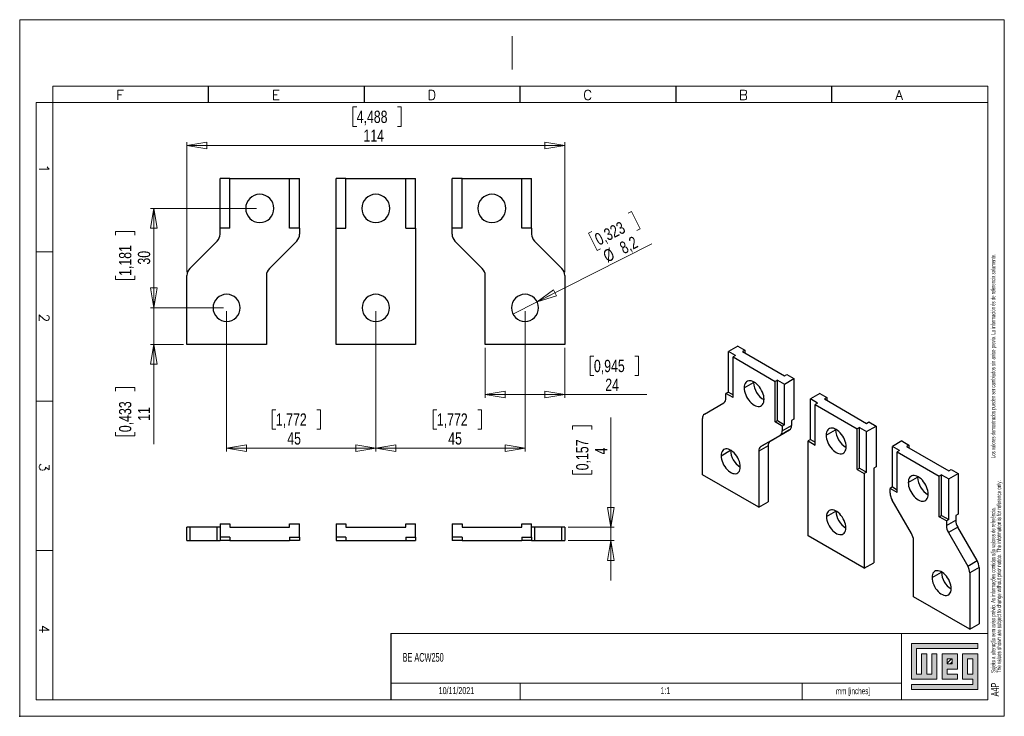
# Model space of a CAD drawing. Header units: millimetres. Extents: x 0 to 297, y 0 to 210.
import ezdxf

# ---------------------------------------------------------------- set-up
doc = ezdxf.new("R2010")
doc.units = ezdxf.units.MM
doc.header["$PDSIZE"] = -1
doc.layers.add('FORMATO', color=7, linetype='Continuous')
doc.layers.add('LEGENDA', color=7, linetype='Continuous')
doc.styles.add('SLDTEXTSTYLE0', font='ROMANS')
doc.styles.add('SLDTEXTSTYLE1', font='TXT', dxfattribs={"width": 0.605})
doc.styles.add('SLDTEXTSTYLE2', font='TXT', dxfattribs={"width": 0.574617})
doc.styles.add('SLDTEXTSTYLE3', font='TXT', dxfattribs={"width": 0.75})
doc.dimstyles.new('SLDDIMSTYLE0', dxfattribs={"dimtxt": 3.704167, "dimasz": 6, "dimexe": 0, "dimexo": 0.0625, "dimgap": 0.926042, "dimtad": 1, "dimdec": 1, "dimrnd": 1e-09, "dimzin": 12, "dimdsep": 46, "dimtxsty": 'SLDTEXTSTYLE3', "dimblk1": 'CLOSED', "dimblk2": 'CLOSED', "dimsah": 1, "dimcen": 0.09, "dimadec": 0, "dimazin": 3, "dimtfac": 1, "dimtdec": 1, "dimtofl": 0, "dimtmove": 0, "dimatfit": 3, "dimldrblk": 'CLOSED', "dimfxl": 1, "dimfrac": 2, "dimtolj": 1, "dimtzin": 12, "dimarcsym": 0})
doc.dimstyles.new('SLDDIMSTYLE1', dxfattribs={"dimtxt": 3.704167, "dimasz": 6, "dimexe": 0, "dimexo": 0.0625, "dimgap": 0.926042, "dimtad": 1, "dimdec": 1, "dimrnd": 1e-09, "dimzin": 12, "dimdsep": 46, "dimtxsty": 'SLDTEXTSTYLE3', "dimblk1": 'CLOSED', "dimblk2": 'CLOSED', "dimsah": 1, "dimcen": 0.09, "dimadec": 0, "dimazin": 3, "dimtfac": 1, "dimtdec": 1, "dimtmove": 0, "dimatfit": 0, "dimldrblk": 'CLOSED', "dimfxl": 1, "dimfrac": 2, "dimtolj": 1, "dimtzin": 12, "dimarcsym": 0})
doc.dimstyles.new('SLDDIMSTYLE2', dxfattribs={"dimtxt": 3.704167, "dimasz": 6, "dimexe": 0, "dimexo": 0.0625, "dimgap": 0.926042, "dimtad": 1, "dimdec": 1, "dimrnd": 1e-09, "dimzin": 12, "dimdsep": 46, "dimtxsty": 'SLDTEXTSTYLE3', "dimblk1": 'NONE', "dimblk2": 'CLOSED', "dimsah": 1, "dimcen": 0, "dimadec": 0, "dimazin": 3, "dimtfac": 1, "dimtdec": 1, "dimtmove": 0, "dimatfit": 3, "dimldrblk": 'NONE', "dimfxl": 1, "dimfrac": 2, "dimtolj": 1, "dimtzin": 12, "dimarcsym": 0})
doc.dimstyles.new('SLDDIMSTYLE3', dxfattribs={"dimtxt": 3.704167, "dimasz": 6, "dimexe": 0, "dimexo": 0.0625, "dimgap": 0.926042, "dimtad": 1, "dimdec": 3, "dimrnd": 1e-09, "dimzin": 12, "dimdsep": 46, "dimtxsty": 'SLDTEXTSTYLE3', "dimblk1": 'CLOSED', "dimblk2": 'CLOSED', "dimsah": 1, "dimcen": 0.09, "dimadec": 0, "dimazin": 3, "dimtfac": 1, "dimtdec": 3, "dimtofl": 0, "dimtmove": 0, "dimatfit": 3, "dimldrblk": 'CLOSED', "dimfxl": 1, "dimfrac": 2, "dimtolj": 1, "dimtzin": 12, "dimarcsym": 0})

# ---------------------------------------------------------------- blocks, each defined once
blk = doc.blocks.new('SW_NOTE_0')
at = {"color": 0, "linetype": 'Continuous', "lineweight": 0, "attachment_point": 1, "rotation": 90}
for s, insert, char_height, style in [('Sujeito a alteração sem aviso prévio. As informações contidas são valores de referência.                                          Los valores demostrados pueden ser cambiados sin aviso previo. La información és de referencia solamente.', (-1.71, 0), 1.32292, 'SLDTEXTSTYLE2'), ('The values shown are subject to change without prior notice. The information is for reference only.', (0.06, 0), 1.3229, 'SLDTEXTSTYLE1')]:
    blk.add_mtext(s, dxfattribs=dict(at, insert=insert, char_height=char_height, style=style))
blk = doc.blocks.new('_CLOSED')
at = {"color": 0, "linetype": 'ByBlock', "lineweight": -2}
for p, q in [((-1, 0.166667), (0, 0)), ((-1, 0.166667), (-1, -0.166667)), ((0, 0), (-1, -0.166667)), ((0, 0), (-1, 0))]:
    blk.add_line(p, q, dxfattribs=at)
blk = doc.blocks.new('_D')
at = {"color": 7, "linetype": 'Continuous', "lineweight": 18}
for p, q in [((107.43, 122.12), (107.43, 79.84)), ((152.43, 122.12), (152.43, 79.84)), ((125.84, 92.42), (124.71, 92.42)), ((124.71, 92.42), (124.71, 86.53)), ((138.15, 92.42), (139.28, 92.42)), ((139.28, 92.42), (139.28, 86.53)), ((124.71, 86.53), (125.84, 86.53)), ((139.28, 86.53), (138.15, 86.53)), ((152.43, 80.84), (107.43, 80.84))]:
    blk.add_line(p, q, dxfattribs=at)
at = {"color": 7, "linetype": 'Continuous', "lineweight": 18, "xscale": 6, "yscale": 6, "rotation": 180}
blk.add_blockref('_CLOSED', (107.43, 80.84, 16.29), dxfattribs=at)
at = {"color": 7, "linetype": 'Continuous', "lineweight": 18, "xscale": 6, "yscale": 6}
blk.add_blockref('_CLOSED', (152.43, 80.84, 16.29), dxfattribs=at)
at = {"color": 7, "linetype": 'Continuous', "lineweight": 18, "char_height": 3.704, "attachment_point": 1, "style": 'SLDTEXTSTYLE3'}
for s, insert in [('1,772', (125.84, 91.31)), ('45', (129.26, 85.62))]:
    blk.add_mtext(s, dxfattribs=dict(at, insert=insert))
blk = doc.blocks.new('_D_1')
at = {"color": 7, "linetype": 'Continuous', "lineweight": 18}
for p, q in [((62.43, 122.12), (62.43, 79.84)), ((107.43, 122.12), (107.43, 79.84)), ((77.28, 92.42), (76.16, 92.42)), ((76.16, 92.42), (76.16, 86.53)), ((89.6, 92.42), (90.72, 92.42)), ((90.72, 92.42), (90.72, 86.53)), ((76.16, 86.53), (77.28, 86.53)), ((90.72, 86.53), (89.6, 86.53)), ((107.43, 80.84), (62.43, 80.84))]:
    blk.add_line(p, q, dxfattribs=at)
at = {"color": 7, "linetype": 'Continuous', "lineweight": 18, "xscale": 6, "yscale": 6, "rotation": 180}
blk.add_blockref('_CLOSED', (62.43, 80.84, 16.29), dxfattribs=at)
at = {"color": 7, "linetype": 'Continuous', "lineweight": 18, "xscale": 6, "yscale": 6}
blk.add_blockref('_CLOSED', (107.43, 80.84, 16.29), dxfattribs=at)
at = {"color": 7, "linetype": 'Continuous', "lineweight": 18, "char_height": 3.704, "attachment_point": 1, "style": 'SLDTEXTSTYLE3'}
for s, insert in [('1,772', (77.28, 91.31)), ('45', (80.7, 85.62))]:
    blk.add_mtext(s, dxfattribs=dict(at, insert=insert))
blk = doc.blocks.new('_D_2')
at = {"color": 7, "linetype": 'Continuous', "lineweight": 18}
for p, q in [((40.43, 123.12), (40.43, 135.12)), ((61.43, 123.12), (39.43, 123.12)), ((40.43, 112.12), (40.43, 123.12)), ((49.43, 112.12), (39.43, 112.12)), ((40.43, 112.12), (40.43, 82.05)), ((28.85, 97.98), (28.85, 99.1)), ((28.85, 99.1), (34.74, 99.1)), ((34.74, 99.1), (34.74, 97.98)), ((28.85, 85.66), (28.85, 84.54)), ((28.85, 84.54), (34.74, 84.54)), ((34.74, 84.54), (34.74, 85.66))]:
    blk.add_line(p, q, dxfattribs=at)
at = {"color": 7, "linetype": 'Continuous', "lineweight": 18, "xscale": 6, "yscale": 6}
for p, rotation in [((40.43, 123.12, 16.29), 270), ((40.43, 112.12, 16.29), 90)]:
    blk.add_blockref('_CLOSED', p, dxfattribs=dict(at, rotation=rotation))
at = {"color": 7, "linetype": 'Continuous', "lineweight": 18, "char_height": 3.704, "attachment_point": 1, "rotation": 90, "style": 'SLDTEXTSTYLE3'}
for s, insert in [('0,433', (29.96, 85.66)), ('11', (35.65, 89.08))]:
    blk.add_mtext(s, dxfattribs=dict(at, insert=insert))
blk = doc.blocks.new('_D_3')
at = {"color": 7, "linetype": 'Continuous', "lineweight": 18}
for p, q in [((71.43, 153.12), (39.43, 153.12)), ((40.43, 123.12), (40.43, 153.12)), ((28.85, 145.07), (28.85, 146.19)), ((28.85, 146.19), (34.74, 146.19)), ((34.74, 146.19), (34.74, 145.07)), ((28.85, 132.75), (28.85, 131.63)), ((28.85, 131.63), (34.74, 131.63)), ((34.74, 131.63), (34.74, 132.75)), ((61.43, 123.12), (39.43, 123.12))]:
    blk.add_line(p, q, dxfattribs=at)
at = {"color": 7, "linetype": 'Continuous', "lineweight": 18, "xscale": 6, "yscale": 6}
for p, rotation in [((40.43, 153.12, 16.29), 90), ((40.43, 123.12, 16.29), 270)]:
    blk.add_blockref('_CLOSED', p, dxfattribs=dict(at, rotation=rotation))
at = {"color": 7, "linetype": 'Continuous', "lineweight": 18, "char_height": 3.704, "attachment_point": 1, "rotation": 90, "style": 'SLDTEXTSTYLE3'}
for s, insert in [('1,181', (29.96, 132.75)), ('30', (35.65, 136.17))]:
    blk.add_mtext(s, dxfattribs=dict(at, insert=insert))
blk = doc.blocks.new('_D_4')
at = {"color": 7, "linetype": 'Continuous', "lineweight": 18}
for p, q in [((183.53, 151.69), (184.54, 152.2)), ((184.54, 152.2), (187.19, 146.95)), ((172.54, 146.14), (171.54, 145.63)), ((171.54, 145.63), (174.19, 140.38)), ((187.19, 146.95), (186.19, 146.44)), ((156.09, 124.97), (190.72, 142.46)), ((174.19, 140.38), (175.2, 140.89)), ((156.09, 124.97), (148.77, 121.27))]:
    blk.add_line(p, q, dxfattribs=at)
at = {"color": 7, "linetype": 'Continuous', "lineweight": 18, "xscale": 6, "yscale": 6, "rotation": 206.7994753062}
blk.add_blockref('_CLOSED', (156.09, 124.97, 16.29), dxfattribs=at)
at = {"color": 7, "linetype": 'Continuous', "lineweight": 18, "char_height": 3.704, "attachment_point": 1, "rotation": 26.7995, "style": 'SLDTEXTSTYLE3'}
for s, insert in [('0,323', (173.04, 145.15)), ('8,2', (180.55, 142.57)), ('%%c', (175.56, 140.05))]:
    blk.add_mtext(s, dxfattribs=dict(at, insert=insert))
blk = doc.blocks.new('_NONE')
blk = doc.blocks.new('_D_5')
at = {"color": 7, "linetype": 'Continuous', "lineweight": 18}
for p, q in [((140.43, 111.12), (140.43, 96)), ((164.43, 111.12), (164.43, 96)), ((173.21, 108.58), (172.08, 108.58)), ((172.08, 108.58), (172.08, 102.69)), ((185.52, 108.58), (186.65, 108.58)), ((186.65, 108.58), (186.65, 102.69)), ((172.08, 102.69), (173.21, 102.69)), ((186.65, 102.69), (185.52, 102.69)), ((164.43, 97), (140.43, 97)), ((164.43, 97), (189.14, 97))]:
    blk.add_line(p, q, dxfattribs=at)
at = {"color": 7, "linetype": 'Continuous', "lineweight": 18, "xscale": 6, "yscale": 6, "rotation": 180}
blk.add_blockref('_CLOSED', (140.43, 97, 16.29), dxfattribs=at)
at = {"color": 7, "linetype": 'Continuous', "lineweight": 18, "xscale": 6, "yscale": 6}
blk.add_blockref('_CLOSED', (164.43, 97, 16.29), dxfattribs=at)
at = {"color": 7, "linetype": 'Continuous', "lineweight": 18, "char_height": 3.704, "attachment_point": 1, "style": 'SLDTEXTSTYLE3'}
for s, insert in [('0,945', (173.21, 107.47)), ('24', (176.63, 101.78))]:
    blk.add_mtext(s, dxfattribs=dict(at, insert=insert))
blk = doc.blocks.new('_D_6')
at = {"color": 7, "linetype": 'Continuous', "lineweight": 18}
for p, q in [((101.65, 183.69), (100.53, 183.69)), ((100.53, 183.69), (100.53, 177.81)), ((113.97, 183.69), (115.09, 183.69)), ((115.09, 183.69), (115.09, 177.81)), ((100.53, 177.81), (101.65, 177.81)), ((115.09, 177.81), (113.97, 177.81)), ((50.43, 133.87), (50.43, 173.12)), ((164.43, 133.87), (164.43, 173.12)), ((164.43, 172.12), (50.43, 172.12))]:
    blk.add_line(p, q, dxfattribs=at)
at = {"color": 7, "linetype": 'Continuous', "lineweight": 18, "xscale": 6, "yscale": 6, "rotation": 180}
blk.add_blockref('_CLOSED', (50.43, 172.12, 16.29), dxfattribs=at)
at = {"color": 7, "linetype": 'Continuous', "lineweight": 18, "xscale": 6, "yscale": 6}
blk.add_blockref('_CLOSED', (164.43, 172.12, 16.29), dxfattribs=at)
at = {"color": 7, "linetype": 'Continuous', "lineweight": 18, "char_height": 3.704, "attachment_point": 1, "style": 'SLDTEXTSTYLE3'}
for s, insert in [('4,488', (101.65, 182.58)), ('114', (103.7, 176.89))]:
    blk.add_mtext(s, dxfattribs=dict(at, insert=insert))
blk = doc.blocks.new('_D_7')
at = {"color": 7, "linetype": 'Continuous', "lineweight": 18}
for p, q in [((178.31, 56.98), (178.31, 90.08)), ((166.74, 86.46), (166.74, 87.59)), ((166.74, 87.59), (172.62, 87.59)), ((172.62, 87.59), (172.62, 86.46)), ((166.74, 74.15), (166.74, 73.02)), ((166.74, 73.02), (172.62, 73.02)), ((172.62, 73.02), (172.62, 74.15)), ((165.43, 56.98), (179.31, 56.98)), ((178.31, 56.98), (178.31, 52.98)), ((165.43, 52.98), (179.31, 52.98)), ((178.31, 52.98), (178.31, 40.98))]:
    blk.add_line(p, q, dxfattribs=at)
at = {"color": 7, "linetype": 'Continuous', "lineweight": 18, "xscale": 6, "yscale": 6}
for p, rotation in [((178.31, 56.98, 94.48), 270), ((178.31, 52.98, 94.48), 90)]:
    blk.add_blockref('_CLOSED', p, dxfattribs=dict(at, rotation=rotation))
at = {"color": 7, "linetype": 'Continuous', "lineweight": 18, "attachment_point": 1, "rotation": 90, "style": 'SLDTEXTSTYLE3'}
for s, insert, char_height in [('0,157', (167.85, 74.15), 3.704), ('4', (173.54, 78.94), 3.7)]:
    blk.add_mtext(s, dxfattribs=dict(at, insert=insert, char_height=char_height))

msp = doc.modelspace()

# ---------------------------------------------------------------- hatches: boundary and pattern name
at = {"linetype": 'Continuous'}
msp.add_hatch(color=7, dxfattribs=at).paths.add_polyline_path([(268.99, 21.93), (268.99, 11.15), (276.69, 11.15), (276.69, 18.85), (275.15, 18.85), (275.15, 12.69), (273.61, 12.69), (273.61, 18.85), (272.07, 18.85), (272.07, 12.69), (270.53, 12.69), (270.53, 20.39), (289.01, 20.39), (289.01, 21.93)], flags=0)
h = msp.add_hatch(color=7, dxfattribs=at)
h.paths.add_polyline_path([(268.99, 8.07), (289.01, 8.07), (289.01, 18.85), (284.39, 18.85), (284.39, 11.15), (287.47, 11.15), (287.47, 9.61), (268.99, 9.61)], flags=0)
h.paths.add_polyline_path([(285.93, 17.31), (287.47, 17.31), (287.47, 12.69), (285.93, 12.69)], flags=0)
h = msp.add_hatch(color=7, dxfattribs=at)
h.paths.add_polyline_path([(282.85, 12.69), (279.77, 12.69), (279.77, 14.23), (282.85, 14.23), (282.85, 18.85), (278.23, 18.85), (278.23, 11.15), (282.85, 11.15)], flags=0)
h.paths.add_polyline_path([(281.31, 15.77), (279.77, 15.77), (279.77, 17.31), (281.31, 17.31)], flags=0)
h = msp.add_hatch(dxfattribs=at)
h.set_pattern_fill('ANSI31', color=8, scale=0.25, style=0)
h.paths.add_polyline_path([(281.31, 15.77), (279.77, 15.77), (279.77, 17.31), (281.31, 17.31)], flags=0)

# ---------------------------------------------------------------- linework, layer by layer
at = {"color": 7, "linetype": 'Continuous', "lineweight": 18}
for p, q in [((10, 5), (10, 190)), ((5, 185), (5, 5)), ((292, 185), (292, 5)), ((5, 140), (10, 140)), ((5, 95), (10, 95)), ((5, 50), (10, 50)), ((289.01, 21.93), (268.99, 21.93)), ((268.99, 21.93), (268.99, 11.15)), ((289.01, 20.39), (289.01, 21.93)), ((270.53, 20.39), (289.01, 20.39)), ((270.53, 12.69), (270.53, 20.39)), ((273.61, 18.85), (272.07, 18.85)), ((272.07, 18.85), (272.07, 12.69)), ((273.61, 12.69), (273.61, 18.85)), ((276.69, 18.85), (275.15, 18.85)), ((275.15, 18.85), (275.15, 12.69)), ((276.69, 11.15), (276.69, 18.85)), ((282.85, 18.85), (278.23, 18.85)), ((278.23, 18.85), (278.23, 11.15)), ((282.85, 14.23), (282.85, 18.85)), ((289.01, 18.85), (284.39, 18.85)), ((284.39, 18.85), (284.39, 11.15)), ((289.01, 8.07), (289.01, 18.85)), ((279.77, 17.31), (281.31, 17.31)), ((279.77, 15.77), (279.77, 17.31)), ((281.31, 15.77), (279.77, 15.77)), ((281.31, 17.31), (281.31, 15.77)), ((285.93, 12.69), (285.93, 17.31)), ((285.93, 17.31), (287.47, 17.31)), ((287.47, 17.31), (287.47, 12.69)), ((272.07, 12.69), (270.53, 12.69)), ((275.15, 12.69), (273.61, 12.69)), ((279.77, 14.23), (282.85, 14.23)), ((279.77, 12.69), (279.77, 14.23)), ((282.85, 12.69), (279.77, 12.69)), ((282.85, 11.15), (282.85, 12.69)), ((287.47, 12.69), (285.93, 12.69)), ((151, 10), (151, 5)), ((236, 10), (236, 5)), ((268.99, 11.15), (276.69, 11.15)), ((268.99, 9.61), (268.99, 8.07)), ((287.47, 9.61), (268.99, 9.61)), ((278.23, 11.15), (282.85, 11.15)), ((284.39, 11.15), (287.47, 11.15)), ((287.47, 11.15), (287.47, 9.61)), ((268.99, 8.07), (289.01, 8.07)), ((5, 5), (10, 5))]:
    msp.add_line(p, q, dxfattribs=at)
at = {"color": 7, "linetype": 'Continuous', "lineweight": 25}
for p, q in [((63.4258, 162.1172), (60.4258, 162.1172)), ((60.4258, 147.1172), (60.4258, 162.1172)), ((63.4258, 147.1172), (63.4258, 162.1172)), ((63.4258, 162.1172), (81.4258, 162.1172)), ((81.4258, 147.1172), (81.4258, 162.1172)), ((81.4258, 162.1172), (84.4258, 162.1172)), ((84.4258, 147.1172), (84.4258, 162.1172)), ((98.4258, 162.1172), (95.4258, 162.1172)), ((95.4258, 147.1172), (95.4258, 162.1172)), ((98.4258, 162.1172), (116.4258, 162.1172)), ((98.4258, 147.1172), (98.4258, 162.1172)), ((116.4258, 147.1172), (116.4258, 162.1172)), ((116.4258, 162.1172), (119.4258, 162.1172)), ((119.4258, 147.1172), (119.4258, 162.1172)), ((130.4258, 147.1172), (130.4258, 162.1172)), ((133.4258, 162.1172), (130.4258, 162.1172)), ((133.4258, 147.1172), (133.4258, 162.1172)), ((133.4258, 162.1172), (151.4258, 162.1172)), ((151.4258, 147.1172), (151.4258, 162.1172)), ((151.4258, 162.1172), (154.4258, 162.1172)), ((154.4258, 147.1172), (154.4258, 162.1172)), ((63.4258, 147.1172), (60.4258, 147.1172)), ((60.4258, 145.3598), (60.4258, 147.1172)), ((84.4258, 147.1172), (81.4258, 147.1172)), ((84.4258, 147.1172), (84.4258, 145.3598)), ((95.4258, 112.1172), (95.4258, 147.1172)), ((95.4258, 147.1172), (98.4258, 147.1172)), ((116.4258, 147.1172), (119.4258, 147.1172)), ((119.4258, 147.1172), (119.4258, 112.1172)), ((130.4258, 145.3598), (130.4258, 147.1172)), ((133.4258, 147.1172), (130.4258, 147.1172)), ((154.4258, 147.1172), (151.4258, 147.1172)), ((154.4258, 147.1172), (154.4258, 145.3598)), ((51.3045, 134.9959), (59.5471, 143.2385)), ((83.5471, 143.2385), (75.3045, 134.9959)), ((139.5471, 134.9959), (131.3045, 143.2385)), ((155.3045, 143.2385), (163.5471, 134.9959)), ((50.4258, 112.1172), (50.4258, 132.8746)), ((74.4258, 132.8746), (74.4258, 112.1172)), ((140.4258, 112.1172), (140.4258, 132.8746)), ((164.4258, 132.8746), (164.4258, 112.1172)), ((74.4258, 112.1172), (50.4258, 112.1172)), ((119.4258, 112.1172), (95.4258, 112.1172)), ((164.4258, 112.1172), (140.4258, 112.1172)), ((216.5843, 111.5831), (213.7559, 109.9502)), ((215.8772, 108.7256), (213.7559, 109.9502)), ((213.7559, 97.7021), (213.7559, 109.9502)), ((216.5843, 111.5831), (218.7056, 110.3584)), ((218.7056, 110.3584), (217.9985, 109.9502)), ((217.9985, 109.9502), (230.7264, 102.6026)), ((218.7056, 110.3584), (218.7056, 109.542)), ((215.8772, 108.7256), (215.1701, 108.3174)), ((215.1701, 96.0693), (215.1701, 108.3174)), ((215.1701, 108.3174), (227.898, 100.9698)), ((228.6051, 101.378), (227.898, 100.9698)), ((228.6051, 101.378), (230.7264, 100.1533)), ((228.6051, 89.1298), (228.6051, 101.378)), ((230.7264, 102.6026), (231.4335, 103.0108)), ((230.7264, 100.1533), (233.5548, 101.7862)), ((231.4335, 103.0108), (233.5548, 101.7862)), ((233.5548, 101.7862), (233.5548, 89.5381)), ((218.5288, 99.0296), (221.3573, 100.6624)), ((221.3573, 100.6624), (221.3622, 100.8585)), ((227.898, 88.7216), (227.898, 100.9698)), ((230.7264, 87.9052), (230.7264, 100.1533)), ((213.7559, 97.7021), (213.0488, 97.2939)), ((213.0488, 95.859), (213.0488, 97.2939)), ((215.1701, 96.0693), (213.0488, 97.2939)), ((213.7559, 97.7021), (215.1701, 96.8857)), ((241.333, 97.2959), (238.5046, 95.6631)), ((240.6259, 94.4385), (238.5046, 95.6631)), ((238.5046, 83.415), (238.5046, 95.6631)), ((241.333, 97.2959), (243.4543, 96.0713)), ((243.4543, 96.0713), (242.7472, 95.6631)), ((242.7472, 95.6631), (255.4752, 88.3154)), ((243.4543, 96.0713), (243.4543, 95.2549)), ((206.599, 91.1197), (212.4274, 94.4855)), ((240.6259, 94.4385), (239.9188, 94.0303)), ((239.9188, 94.0303), (252.6467, 86.6826)), ((239.9188, 81.7822), (239.9188, 94.0303)), ((205.9777, 72.797), (205.9777, 89.7463)), ((227.898, 88.7216), (228.6051, 89.1298)), ((228.6051, 89.1298), (230.7264, 87.9052)), ((233.5548, 89.5381), (232.8477, 89.1298)), ((232.8477, 89.1298), (232.8477, 87.6949)), ((226.398, 82.9557), (232.2264, 86.3214)), ((230.0193, 87.497), (227.898, 88.7216)), ((232.2264, 86.3214), (229.398, 84.6886)), ((230.7264, 87.9052), (230.0193, 87.497)), ((230.0193, 86.0621), (232.8477, 87.6949)), ((230.0193, 87.497), (230.0193, 86.0621)), ((243.2776, 84.7425), (246.106, 86.3753)), ((246.106, 86.3753), (246.1109, 86.5714)), ((253.3538, 87.0908), (252.6467, 86.6826)), ((252.6467, 74.4345), (252.6467, 86.6826)), ((253.3538, 87.0908), (255.4752, 85.8662)), ((253.3538, 74.8427), (253.3538, 87.0908)), ((255.4752, 88.3154), (256.1823, 88.7236)), ((255.4752, 85.8662), (258.3036, 87.499)), ((256.1823, 88.7236), (258.3036, 87.499)), ((258.3036, 87.499), (258.3036, 75.2509)), ((229.398, 84.6886), (223.5696, 81.3228)), ((238.5046, 83.415), (237.7975, 83.0068)), ((238.5046, 83.415), (239.9188, 82.5986)), ((255.4752, 73.6181), (255.4752, 85.8662)), ((214.3923, 80.187), (214.3931, 80.2677)), ((225.7767, 81.5822), (222.9482, 79.9494)), ((223.5696, 81.3228), (226.398, 82.9557)), ((225.7767, 81.5822), (225.7767, 64.633)), ((237.7975, 54.4279), (237.7975, 83.0068)), ((237.7975, 83.0068), (239.9188, 81.7822)), ((266.0818, 83.0088), (263.2533, 81.376)), ((265.3747, 80.1513), (263.2533, 81.376)), ((263.2533, 69.1278), (263.2533, 81.376)), ((266.0818, 83.0088), (268.2031, 81.7842)), ((268.2031, 81.7842), (267.496, 81.376)), ((267.496, 81.376), (280.2239, 74.0283)), ((268.2031, 81.7842), (268.2031, 80.9678)), ((211.5638, 78.5542), (214.3923, 80.187)), ((222.9482, 79.9494), (222.9482, 63.0001)), ((265.3747, 80.1513), (264.6675, 79.7431)), ((264.6675, 67.495), (264.6675, 79.7431)), ((264.6675, 79.7431), (277.3955, 72.3955)), ((252.6467, 74.4345), (253.3538, 74.8427)), ((252.6467, 74.4345), (254.7681, 73.2099)), ((253.3538, 74.8427), (255.4752, 73.6181)), ((258.3036, 75.2509), (257.5965, 74.8427)), ((257.5965, 74.8427), (257.5965, 46.2638)), ((280.2239, 74.0283), (280.931, 74.4365)), ((280.931, 74.4365), (283.0523, 73.2119)), ((222.9482, 63.0001), (205.9777, 72.797)), ((255.4752, 73.6181), (254.7681, 73.2099)), ((254.7681, 73.2099), (254.7681, 44.631)), ((268.0263, 70.4553), (270.8547, 72.0881)), ((270.8547, 72.0881), (270.8597, 72.2843)), ((278.1026, 72.8037), (277.3955, 72.3955)), ((277.3955, 60.1474), (277.3955, 72.3955)), ((278.1026, 72.8037), (280.2239, 71.5791)), ((278.1026, 60.5556), (278.1026, 72.8037)), ((280.2239, 71.5791), (283.0523, 73.2119)), ((280.2239, 59.331), (280.2239, 71.5791)), ((283.0523, 73.2119), (283.0523, 60.9638)), ((263.2533, 69.1278), (262.5462, 68.7196)), ((262.5462, 67.2847), (262.5462, 68.7196)), ((264.6675, 67.495), (262.5462, 68.7196)), ((263.2533, 69.1278), (264.6675, 68.3114)), ((222.9482, 63.0001), (225.7767, 64.633)), ((268.996, 55.0987), (263.1675, 65.1939)), ((243.3836, 60.185), (246.2121, 61.8178)), ((246.2121, 61.8178), (246.2129, 61.8985)), ((277.3955, 60.1474), (278.1026, 60.5556)), ((279.5168, 58.9227), (277.3955, 60.1474)), ((278.1026, 60.5556), (280.2239, 59.331)), ((283.0523, 60.9638), (282.3452, 60.5556)), ((282.3452, 60.5556), (282.3452, 59.1206)), ((50.4258, 52.9806), (50.4258, 56.9806)), ((51.3045, 56.9806), (50.4258, 56.9806)), ((51.3045, 56.9806), (51.3045, 52.9806)), ((59.5471, 56.9806), (51.3045, 56.9806)), ((59.5471, 52.9806), (59.5471, 56.9806)), ((60.4258, 56.9806), (59.5471, 56.9806)), ((60.4258, 57.9806), (60.4258, 53.9806)), ((60.4258, 57.9806), (63.4258, 57.9806)), ((63.4258, 57.9806), (63.4258, 56.9806)), ((63.4258, 56.9806), (81.4258, 56.9806)), ((81.4258, 56.9806), (81.4258, 57.9806)), ((81.4258, 57.9806), (84.4258, 57.9806)), ((84.4258, 53.9806), (84.4258, 57.9806)), ((95.4258, 57.9806), (95.4258, 53.9806)), ((95.4258, 57.9806), (98.4258, 57.9806)), ((98.4258, 57.9806), (98.4258, 56.9806)), ((98.4258, 56.9806), (116.4258, 56.9806)), ((116.4258, 56.9806), (116.4258, 57.9806)), ((116.4258, 57.9806), (119.4258, 57.9806)), ((119.4258, 53.9806), (119.4258, 57.9806)), ((130.4258, 57.9806), (130.4258, 53.9806)), ((130.4258, 57.9806), (133.4258, 57.9806)), ((133.4258, 57.9806), (133.4258, 56.9806)), ((133.4258, 56.9806), (151.4258, 56.9806)), ((151.4258, 56.9806), (151.4258, 57.9806)), ((151.4258, 57.9806), (154.4258, 57.9806)), ((154.4258, 53.9806), (154.4258, 57.9806)), ((155.3045, 56.9806), (154.4258, 56.9806)), ((155.3045, 56.9806), (155.3045, 52.9806)), ((163.5471, 56.9806), (155.3045, 56.9806)), ((163.5471, 52.9806), (163.5471, 56.9806)), ((164.4258, 56.9806), (163.5471, 56.9806)), ((164.4258, 56.9806), (164.4258, 52.9806)), ((280.2239, 59.331), (279.5168, 58.9227)), ((279.5168, 57.4878), (282.3452, 59.1206)), ((279.5168, 58.9227), (279.5168, 57.4878)), ((282.9665, 57.0298), (280.1381, 55.397)), ((288.795, 46.9347), (282.9665, 57.0298)), ((63.4258, 53.9806), (60.4258, 53.9806)), ((60.4258, 53.9806), (60.4258, 52.9806)), ((63.4258, 53.9806), (63.4258, 52.9806)), ((81.4258, 53.9806), (84.4258, 53.9806)), ((81.4258, 53.9806), (81.4258, 52.9806)), ((84.4258, 53.9806), (84.4258, 52.9806)), ((98.4258, 53.9806), (95.4258, 53.9806)), ((95.4258, 53.9806), (95.4258, 52.9806)), ((98.4258, 53.9806), (98.4258, 52.9806)), ((116.4258, 53.9806), (119.4258, 53.9806)), ((116.4258, 53.9806), (116.4258, 52.9806)), ((119.4258, 53.9806), (119.4258, 52.9806)), ((133.4258, 53.9806), (130.4258, 53.9806)), ((130.4258, 53.9806), (130.4258, 52.9806)), ((133.4258, 53.9806), (133.4258, 52.9806)), ((151.4258, 53.9806), (154.4258, 53.9806)), ((151.4258, 53.9806), (151.4258, 52.9806)), ((154.4258, 53.9806), (154.4258, 52.9806)), ((254.7681, 44.631), (237.7975, 54.4279)), ((280.1381, 55.397), (285.9665, 45.3018)), ((50.4258, 52.9806), (51.3045, 52.9806)), ((51.3045, 52.9806), (59.5471, 52.9806)), ((59.5471, 52.9806), (60.4258, 52.9806)), ((63.4258, 52.9806), (60.4258, 52.9806)), ((63.4258, 52.9806), (81.4258, 52.9806)), ((84.4258, 52.9806), (81.4258, 52.9806)), ((95.4258, 52.9806), (98.4258, 52.9806)), ((98.4258, 52.9806), (116.4258, 52.9806)), ((116.4258, 52.9806), (119.4258, 52.9806)), ((133.4258, 52.9806), (130.4258, 52.9806)), ((133.4258, 52.9806), (151.4258, 52.9806)), ((154.4258, 52.9806), (151.4258, 52.9806)), ((154.4258, 52.9806), (155.3045, 52.9806)), ((155.3045, 52.9806), (163.5471, 52.9806)), ((163.5471, 52.9806), (164.4258, 52.9806)), ((269.6173, 36.0587), (269.6173, 53.0079)), ((254.7681, 44.631), (257.5965, 46.2638)), ((285.9665, 45.3018), (288.795, 46.9347)), ((289.4163, 44.8438), (286.5879, 43.211)), ((289.4163, 44.8438), (289.4163, 27.8946)), ((275.2034, 41.8158), (278.0319, 43.4486)), ((278.0319, 43.4486), (278.0327, 43.5294)), ((286.5879, 43.211), (286.5879, 26.2618)), ((286.5879, 26.2618), (269.6173, 36.0587)), ((286.5879, 26.2618), (289.4163, 27.8946))]:
    msp.add_line(p, q, dxfattribs=at)
at = {"color": 7, "linetype": 'Continuous', "lineweight": 25, "flags": 128}
for points in [[(224.5392, 95.5599), (224.5086, 96.0714), (224.4175, 96.6078), (224.2677, 97.1582), (224.0622, 97.7114), (223.8052, 98.2562), (223.502, 98.7813), (223.1588, 99.2762), (222.7824, 99.7307), (222.3807, 100.1357), (221.9617, 100.4828), (221.534, 100.765), (221.1063, 100.9766), (220.6874, 101.1132), (220.2856, 101.1721), (219.9093, 101.1521), (219.566, 101.0535), (219.2629, 100.8784), (219.0059, 100.6304), (218.8004, 100.3144), (218.6506, 99.937), (218.5594, 99.5058), (218.5288, 99.0296)], [(218.5288, 99.0296), (218.5594, 98.5181), (218.6506, 97.9816), (218.8004, 97.4312), (219.0059, 96.878), (219.2629, 96.3333), (219.566, 95.8081), (219.9093, 95.3133), (220.2856, 94.8587), (220.6874, 94.4538), (221.1063, 94.1066), (221.534, 93.8244), (221.9617, 93.6129), (222.3807, 93.4762), (222.7824, 93.4173), (223.1588, 93.4374), (223.502, 93.536), (223.8052, 93.711), (224.0622, 93.9591), (224.2677, 94.275), (224.4175, 94.6524), (224.5086, 95.0836), (224.5392, 95.5599)], [(249.288, 81.2727), (249.2574, 81.7842), (249.1662, 82.3207), (249.0164, 82.8711), (248.8109, 83.4243), (248.554, 83.969), (248.2508, 84.4942), (247.9075, 84.989), (247.5312, 85.4436), (247.1294, 85.8485), (246.7105, 86.1957), (246.2828, 86.4779), (245.8551, 86.6895), (245.4361, 86.8261), (245.0344, 86.885), (244.658, 86.8649), (244.3148, 86.7664), (244.0116, 86.5913), (243.7546, 86.3432), (243.5491, 86.0273), (243.3993, 85.6499), (243.3082, 85.2187), (243.2776, 84.7425)], [(243.2776, 84.7425), (243.3082, 84.2309), (243.3993, 83.6945), (243.5491, 83.1441), (243.7546, 82.5909), (244.0116, 82.0461), (244.3148, 81.521), (244.658, 81.0261), (245.0344, 80.5716), (245.4361, 80.1666), (245.8551, 79.8195), (246.2828, 79.5373), (246.7105, 79.3257), (247.1294, 79.1891), (247.5312, 79.1302), (247.9075, 79.1502), (248.2508, 79.2488), (248.554, 79.4239), (248.8109, 79.6719), (249.0164, 79.9879), (249.1662, 80.3653), (249.2574, 80.7965), (249.288, 81.2727)], [(217.3621, 75.2069), (217.3297, 75.7246), (217.2333, 76.268), (217.075, 76.8252), (216.8583, 77.3836), (216.5882, 77.9308), (216.2705, 78.4545), (215.9125, 78.943), (215.5221, 79.3855), (215.1081, 79.772), (214.6796, 80.0939), (214.2463, 80.3441), (213.8178, 80.5168), (213.4038, 80.6084), (213.0134, 80.6167), (212.6554, 80.5415), (212.3377, 80.3845), (212.0676, 80.1493), (211.8509, 79.841), (211.6926, 79.4666), (211.5962, 79.0345), (211.5638, 78.5542)], [(211.5638, 78.5542), (211.5962, 78.0365), (211.6926, 77.493), (211.8509, 76.9359), (212.0676, 76.3775), (212.3377, 75.8303), (212.6554, 75.3066), (213.0134, 74.8181), (213.4038, 74.3756), (213.8178, 73.9891), (214.2463, 73.6672), (214.6796, 73.417), (215.1081, 73.2442), (215.5221, 73.1527), (215.9125, 73.1444), (216.2705, 73.2196), (216.5882, 73.3766), (216.8583, 73.6118), (217.075, 73.9201), (217.2333, 74.2945), (217.3297, 74.7266), (217.3621, 75.2069)], [(274.0367, 66.9856), (274.0061, 67.4971), (273.915, 68.0335), (273.7651, 68.584), (273.5596, 69.1372), (273.3027, 69.6819), (272.9995, 70.207), (272.6562, 70.7019), (272.2799, 71.1564), (271.8782, 71.5614), (271.4592, 71.9085), (271.0315, 72.1907), (270.6038, 72.4023), (270.1848, 72.5389), (269.7831, 72.5978), (269.4068, 72.5778), (269.0635, 72.4792), (268.7603, 72.3041), (268.5034, 72.0561), (268.2979, 71.7401), (268.148, 71.3627), (268.0569, 70.9315), (268.0263, 70.4553)], [(268.0263, 70.4553), (268.0569, 69.9438), (268.148, 69.4073), (268.2979, 68.8569), (268.5034, 68.3037), (268.7603, 67.759), (269.0635, 67.2339), (269.4068, 66.739), (269.7831, 66.2844), (270.1848, 65.8795), (270.6038, 65.5324), (271.0315, 65.2501), (271.4592, 65.0386), (271.8782, 64.9019), (272.2799, 64.8431), (272.6562, 64.8631), (272.9995, 64.9617), (273.3027, 65.1368), (273.5596, 65.3848), (273.7651, 65.7007), (273.915, 66.0782), (274.0061, 66.5094), (274.0367, 66.9856)], [(249.1819, 56.8377), (249.1495, 57.3554), (249.0531, 57.8989), (248.8948, 58.456), (248.6782, 59.0144), (248.408, 59.5616), (248.0904, 60.0853), (247.7323, 60.5738), (247.3419, 61.0163), (246.9279, 61.4028), (246.4994, 61.7247), (246.0661, 61.9749), (245.6377, 62.1477), (245.2236, 62.2392), (244.8332, 62.2475), (244.4752, 62.1723), (244.1576, 62.0153), (243.8874, 61.7801), (243.6707, 61.4718), (243.5124, 61.0974), (243.416, 60.6653), (243.3836, 60.185)], [(243.3836, 60.185), (243.416, 59.6673), (243.5124, 59.1239), (243.6707, 58.5667), (243.8874, 58.0083), (244.1576, 57.4611), (244.4752, 56.9374), (244.8332, 56.4489), (245.2236, 56.0064), (245.6377, 55.6199), (246.0661, 55.298), (246.4994, 55.0478), (246.9279, 54.8751), (247.3419, 54.7835), (247.7323, 54.7752), (248.0904, 54.8504), (248.408, 55.0074), (248.6782, 55.2426), (248.8948, 55.5509), (249.0531, 55.9253), (249.1495, 56.3574), (249.1819, 56.8377)], [(281.0017, 38.4685), (280.9693, 38.9862), (280.8729, 39.5297), (280.7146, 40.0868), (280.498, 40.6452), (280.2278, 41.1924), (279.9102, 41.7161), (279.5521, 42.2047), (279.1617, 42.6471), (278.7477, 43.0336), (278.3192, 43.3556), (277.8859, 43.6057), (277.4575, 43.7785), (277.0434, 43.87), (276.653, 43.8783), (276.295, 43.8031), (275.9774, 43.6461), (275.7072, 43.4109), (275.4905, 43.1026), (275.3322, 42.7282), (275.2358, 42.2961), (275.2034, 41.8158)], [(275.2034, 41.8158), (275.2358, 41.2982), (275.3322, 40.7547), (275.4905, 40.1975), (275.7072, 39.6391), (275.9774, 39.0919), (276.295, 38.5682), (276.653, 38.0797), (277.0434, 37.6372), (277.4575, 37.2507), (277.8859, 36.9288), (278.3192, 36.6786), (278.7477, 36.5059), (279.1617, 36.4143), (279.5521, 36.4061), (279.9102, 36.4813), (280.2278, 36.6382), (280.498, 36.8735), (280.7146, 37.1817), (280.8729, 37.5561), (280.9693, 37.9883), (281.0017, 38.4685)]]:
    msp.add_lwpolyline(points, dxfattribs=at)
at = {"color": 7, "linetype": 'Continuous', "lineweight": 25}
for centre, radius, start, end in [((72.4258, 153.1172), 4.25, 0, 180), ((107.4258, 153.1172), 4.25, 0, 180), ((142.4258, 153.1172), 4.25, 0, 180), ((72.4258, 153.1172), 4.25, 180, 0), ((107.4258, 153.1172), 4.25, 180, 0), ((142.4258, 153.1172), 4.25, 180, 0), ((57.4258, 145.3598), 3, 315, 0), ((81.4258, 145.3598), 3, 315, 0), ((133.4258, 145.3598), 3, 180, 225), ((157.4258, 145.3598), 3, 180, 225), ((53.4258, 132.8746), 3, 135, 180), ((77.4258, 132.8746), 3, 135, 180), ((137.4258, 132.8746), 3, 0, 45), ((161.4258, 132.8746), 3, 0, 45), ((62.4258, 123.1172), 4.1, 0, 180), ((107.4258, 123.1172), 4.1, 0, 180), ((152.4258, 123.1172), 4.1, 0, 180), ((62.4258, 123.1172), 4.1, 180, 0), ((107.4258, 123.1172), 4.1, 180, 0), ((152.4258, 123.1172), 4.1, 180, 0), ((227.8017, 100.9246), 6.4498, 182.330019, 239.562903), ((211.5468, 95.7112), 1.5092, 305.698039, 5.620379), ((207.4797, 89.8941), 1.5092, 125.698039, 185.620379), ((231.3458, 87.5471), 1.5092, 305.698039, 5.620379), ((252.5504, 86.6375), 6.4498, 182.330019, 239.562903), ((228.5173, 85.9143), 1.5092, 305.698039, 5.620379), ((224.4502, 80.0972), 1.5092, 125.698039, 185.620379), ((227.2787, 81.73), 1.5092, 125.698039, 185.620379), ((220.635, 80.4481), 6.2482, 182.394734, 238.402501), ((277.2992, 72.3503), 6.4498, 182.330019, 239.562903), ((266.8721, 67.4325), 4.3284, 181.956499, 211.143728), ((252.4548, 62.0789), 6.2482, 182.394734, 238.402501), ((283.8427, 57.6356), 4.3284, 181.956499, 211.143728), ((286.6711, 59.2684), 4.3284, 181.956499, 211.143728), ((265.2914, 52.8601), 4.3284, 1.956499, 31.143728), ((282.262, 43.0632), 4.3284, 1.956499, 31.143728), ((285.0904, 44.6961), 4.3284, 1.956499, 31.143728), ((284.2746, 43.7097), 6.2482, 182.394734, 238.402501)]:
    msp.add_arc(centre, radius, start, end, dxfattribs=at)
at = {"layer": 'FORMATO', "lineweight": 18}
for p, q in [((297, 210), (0, 210)), ((0, 210), (0, 0)), ((297, 0), (297, 210)), ((148.5, 205), (148.5, 195)), ((292, 190), (10, 190)), ((292, 190), (292, 5)), ((292, 185), (5, 185)), ((5, 185), (5, 5)), ((112, 25), (292, 25)), ((266, 25), (266, 5)), ((112, 10), (146, 10)), ((146, 10), (266, 10)), ((5, 5), (292, 5)), ((0, 0), (297, 0))]:
    msp.add_line(p, q, dxfattribs=at)
at = {"layer": 'FORMATO'}
for p, q in [((57, 185), (57, 190)), ((104, 185), (104, 190)), ((151, 185), (151, 190)), ((198, 185), (198, 190)), ((245, 185), (245, 190)), ((112, 25), (112, 5))]:
    msp.add_line(p, q, dxfattribs=at)
at = {"layer": 'FORMATO', "color": 7}
msp.add_point((0, 0), dxfattribs=at)

# ---------------------------------------------------------------- block references
at = {"color": 7, "linetype": 'Continuous', "lineweight": 0}
msp.add_blockref('SW_NOTE_0', (294.6695, 13.0795), dxfattribs=at)

# ---------------------------------------------------------------- texts
at = {"layer": 'FORMATO'}
for s, insert, char_height, attachment_point, style in [('F', (30.2869, 188.8009), 3, 2, 'SLDTEXTSTYLE0'), ('E', (77.3107, 188.8009), 3, 2, 'SLDTEXTSTYLE0'), ('D', (124.3056, 188.8009), 3, 2, 'SLDTEXTSTYLE0'), ('C', (171.3056, 188.8009), 3, 2, 'SLDTEXTSTYLE0'), ('B', (218.3056, 188.8009), 3, 2, 'SLDTEXTSTYLE0'), ('A', (265.2869, 188.8009), 3, 2, 'SLDTEXTSTYLE0'), ('mm [inches]', (246.1867, 8.5686), 1.9, 1, 'SLDTEXTSTYLE1')]:
    msp.add_mtext(s, dxfattribs=dict(at, insert=insert, char_height=char_height, attachment_point=attachment_point, style=style))
at = {"layer": 'FORMATO', "char_height": 3, "attachment_point": 2, "rotation": 270, "style": 'SLDTEXTSTYLE0'}
for s, insert in [('1', (8.8857, 165.0858)), ('2', (8.8857, 120.0858)), ('3', (8.8857, 75.0858)), ('4', (8.8863, 26.3029))]:
    msp.add_mtext(s, dxfattribs=dict(at, insert=insert))
at = {"layer": 'LEGENDA', "style": 'SLDTEXTSTYLE1'}
for s, insert, char_height, attachment_point in [('BE ACW250', (115.4927, 19.087), 2.64583, 1), ('10/11/2021', (131.7359, 8.801), 2.11667, 2), ('1:1', (194.7548, 8.801), 2.11667, 2)]:
    msp.add_mtext(s, dxfattribs=dict(at, insert=insert, char_height=char_height, attachment_point=attachment_point))
at = {"layer": 'LEGENDA', "insert": (292.9829, 5.976), "char_height": 2.38125, "attachment_point": 1, "rotation": 90, "style": 'SLDTEXTSTYLE1'}
msp.add_mtext('A4P', dxfattribs=at)

# ---------------------------------------------------------------- dimensions: what is measured, and where the dimension line sits
at = {"color": 7, "linetype": 'Continuous', "lineweight": 18}
for base, p1, p2, dimstyle, picture, middle in [((50.4258, 172.1172), (164.4258, 132.8746), (50.4258, 132.8746), 'SLDDIMSTYLE3', '_D_6', (107.8102, 172.1172)), ((62.4258, 80.8441), (107.4258, 123.1172), (62.4258, 123.1172), 'SLDDIMSTYLE0', '_D_1', (83.4392, 80.8441)), ((107.4258, 80.8441), (152.4258, 123.1172), (107.4258, 123.1172), 'SLDDIMSTYLE0', '_D', (131.9935, 80.8441)), ((140.4258, 97.0039), (164.4258, 112.1172), (140.4258, 112.1172), 'SLDDIMSTYLE0', '_D_5', (179.3632, 97.0039))]:
    dim = msp.add_linear_dim(base=base, p1=p1, p2=p2, dimstyle=dimstyle, dxfattribs=at)
    dim.commit()
    dim.dimension.update_dxf_attribs({"geometry": picture, "text_midpoint": middle, "dimtype": 160})
for base, p1, p2, dimstyle, picture, middle in [((40.4258, 153.1172), (62.4258, 123.1172), (72.4258, 153.1172), 'SLDDIMSTYLE0', '_D_3', (40.4258, 138.9086)), ((40.4258, 123.1172), (50.4258, 112.1172), (62.4258, 123.1172), 'SLDDIMSTYLE1', '_D_2', (40.4258, 91.8204)), ((178.314, 52.9806), (164.4258, 56.9806), (164.4258, 52.9806), 'SLDDIMSTYLE1', '_D_7', (178.314, 80.3043))]:
    dim = msp.add_linear_dim(base=base, p1=p1, p2=p2, angle=90, dimstyle=dimstyle, dxfattribs=at)
    dim.commit()
    dim.dimension.update_dxf_attribs({"geometry": picture, "text_midpoint": middle, "dimtype": 160})
dim = msp.add_diameter_dim_2p(p1=(148.7662, 121.2686), p2=(156.0854, 124.9658), dimstyle='SLDDIMSTYLE2', dxfattribs=at)
dim.commit()
dim.dimension.update_dxf_attribs({"geometry": '_D_4', "text_midpoint": (183.6882, 138.9086), "dimtype": 163})

doc.saveas('drawing.dxf')
